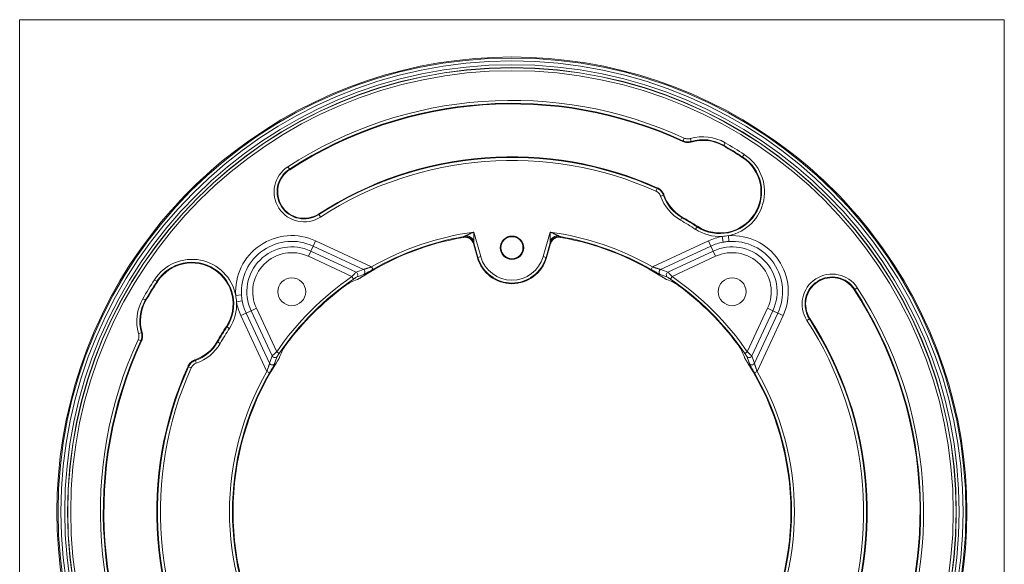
# Model space of a CAD drawing. Header units: millimetres. Extents: x 25 to 1460, y 35 to 806.
# Tile 22 of 46: x 501 to 669, y 480 to 573. Entities that reach past the tile are written whole.
import ezdxf

# ---------------------------------------------------------------- set-up
doc = ezdxf.new("R2010")
doc.units = ezdxf.units.MM
doc.layers.add('1', color=7, linetype='Continuous', true_color=0xffffff)

msp = doc.modelspace()

# ---------------------------------------------------------------- linework, layer by layer
at = {"layer": '1', "color": 8, "linetype": 'Continuous', "lineweight": 18}
for p, q in [((501.49, 405.3), (501.49, 573)), ((669.19, 573), (501.49, 573)), ((669.19, 573), (669.19, 405.3))]:
    msp.add_line(p, q, dxfattribs=at)
at = {"layer": '1', "color": 155, "linetype": 'Continuous', "lineweight": 18}
for p, q in [((614.47, 552.37), (614.68, 552.83)), ((615.86, 552.27), (615.72, 552.75)), ((621.4, 551.6), (621.65, 552.03)), ((621.4, 551.6), (621.34, 551.51)), ((624.62, 549.63), (624.56, 549.54)), ((624.62, 549.63), (624.89, 550.05)), ((547.43, 547.53), (547.16, 547.95)), ((547.43, 547.53), (547.49, 547.44)), ((609.87, 543.8), (610.07, 544.25)), ((610.67, 542.93), (611.14, 543.09)), ((552.45, 539.8), (552.39, 539.89)), ((552.72, 539.39), (552.45, 539.8)), ((614.04, 538.86), (614.29, 539.29)), ((614.29, 539.29), (614.34, 539.38)), ((578.83, 536.82), (580.03, 532.63)), ((590.66, 532.63), (591.86, 536.82)), ((616.6, 537.29), (616.88, 537.71)), ((616.88, 537.71), (616.93, 537.8)), ((551.47, 534.44), (551.89, 535.33)), ((551.89, 535.33), (561.42, 530.89)), ((579.55, 532.49), (578.84, 534.99)), ((591.85, 534.99), (591.14, 532.49)), ((609.27, 530.89), (618.8, 535.33)), ((619.21, 534.44), (618.8, 535.33)), ((621.12, 536.07), (621.3, 535.1)), ((622.29, 535.23), (622.23, 536.21)), ((551.08, 533.58), (550.66, 532.69)), ((551.47, 534.44), (551.08, 533.58)), ((551.08, 533.58), (558.79, 529.99)), ((560.03, 530.45), (551.47, 534.44)), ((578.76, 534.86), (579.45, 532.46)), ((591.24, 532.46), (591.93, 534.86)), ((619.21, 534.44), (610.66, 530.45)), ((611.9, 529.99), (619.61, 533.58)), ((619.21, 534.44), (619.61, 533.58)), ((620.03, 532.69), (619.61, 533.58)), ((558.08, 529.23), (550.66, 532.69)), ((579.45, 532.46), (579.55, 532.49)), ((580.03, 532.63), (579.55, 532.49)), ((590.66, 532.63), (591.14, 532.49)), ((591.24, 532.46), (591.14, 532.49)), ((620.03, 532.69), (612.61, 529.23)), ((561.67, 530.45), (561.42, 530.89)), ((609.02, 530.45), (609.27, 530.89)), ((524.45, 528.7), (524.87, 528.43)), ((524.96, 528.37), (524.87, 528.43)), ((558.36, 528.82), (558.08, 529.23)), ((612.33, 528.82), (612.61, 529.23)), ((643.72, 527.06), (643.63, 527.01)), ((643.72, 527.06), (644.14, 527.34)), ((522.47, 525.46), (522.9, 525.21)), ((522.99, 525.15), (522.9, 525.21)), ((538.29, 526.04), (539.27, 526.1)), ((539.4, 525.11), (538.43, 524.93)), ((540.06, 523.02), (540.92, 523.42)), ((540.92, 523.42), (541.81, 523.84)), ((544.51, 515.71), (540.92, 523.42)), ((541.81, 523.84), (545.27, 516.42)), ((625.42, 516.42), (628.88, 523.84)), ((629.77, 523.42), (626.18, 515.71)), ((628.88, 523.84), (629.77, 523.42)), ((630.63, 523.02), (629.77, 523.42)), ((540.06, 523.02), (539.17, 522.61)), ((543.61, 513.08), (539.17, 522.61)), ((540.06, 523.02), (544.05, 514.47)), ((626.64, 514.47), (630.63, 523.02)), ((631.52, 522.61), (627.08, 513.08)), ((630.63, 523.02), (631.52, 522.61)), ((636, 522.05), (635.58, 521.78)), ((636, 522.05), (636.08, 522.11)), ((536.7, 520.74), (536.79, 520.69)), ((536.79, 520.69), (537.21, 520.41)), ((521.67, 518.49), (522.12, 518.28)), ((521.75, 519.53), (522.23, 519.67)), ((535.12, 518.15), (535.21, 518.1)), ((535.21, 518.1), (535.64, 517.85)), ((531.41, 514.95), (531.57, 514.48)), ((545.68, 516.14), (545.27, 516.42)), ((625.01, 516.14), (625.42, 516.42)), ((530.25, 513.88), (530.7, 513.68)), ((543.61, 513.08), (544.04, 512.83)), ((626.64, 512.83), (627.08, 513.08))]:
    msp.add_line(p, q, dxfattribs=at)
for centre, radius in [((585.34, 489.15), 77.32), ((585.34, 489.15), 76.82), ((585.34, 489.15), 76.18), ((585.34, 489.15), 75.68), ((585.34, 489.15), 75.66), ((585.34, 489.15), 75.16), ((585.34, 534.15), 2), ((585.34, 534.15), 1.87), ((547.84, 526.65), 2.37), ((622.84, 526.65), 2.37)]:
    msp.add_circle(centre, radius, dxfattribs=at)
for centre, radius, start, end in [((585.34, 489.15), 77.5, 52.2172, 127.7828), ((585.34, 489.15), 70.11, 65.2646, 123), ((585.34, 489.15), 69.61, 65.2646, 123), ((585.34, 489.15), 69.5, 65.2328, 123), ((617.84, 545.45), 7.61, 60, 106.1956), ((617.84, 545.45), 7.11, 60, 106.1956), ((617.84, 545.45), 7, 60, 106.4475), ((585.34, 489.15), 72.61, 57, 60), ((585.34, 489.15), 77.5, 127.7828, 142.2172), ((585.34, 489.15), 72, 57, 60), ((585.34, 489.15), 72.11, 57, 60), ((585.34, 489.15), 77.5, 37.7828, 52.2172), ((585.34, 489.15), 60.5, 65.7852, 123), ((585.34, 489.15), 60.39, 65.8301, 123), ((585.34, 489.15), 59.89, 65.8301, 123), ((620.75, 543.67), 7.11, 237, 57), ((620.75, 543.67), 7, 237, 57), ((620.75, 543.67), 7.61, 281.2162, 57), ((549.94, 543.67), 5.11, 123, 303), ((549.94, 543.67), 4.61, 123, 303), ((549.94, 543.67), 4.5, 123, 303), ((617.84, 545.45), 7.61, 199.3373, 240), ((617.84, 545.45), 7.11, 199.3373, 240), ((617.84, 545.45), 7, 199.0477, 240), ((585.34, 489.15), 57.39, 57, 60), ((585.34, 489.15), 57.89, 57, 60), ((585.34, 489.15), 58, 57, 60), ((585.34, 489.15), 48.11, 97.7796, 119.826), ((585.34, 489.15), 48.11, 60.174, 82.2204), ((620.75, 543.67), 7.61, 237, 272.8465), ((585.34, 489.15), 77.5, 142.2172, 217.7828), ((547.84, 526.65), 9.57, 65, 183.7078), ((547.84, 526.65), 8.59, 65, 183.7078), ((585.34, 489.15), 47.5, 100.0423, 122.2278), ((585.34, 489.15), 47.61, 99.9234, 119.826), ((585.34, 489.15), 47.61, 60.174, 80.0766), ((585.34, 489.15), 47.5, 57.7722, 79.9577), ((622.84, 526.65), 9.57, 100.3549, 115), ((622.84, 526.65), 8.59, 100.3549, 115), ((622.84, 526.65), 9.57, 335, 93.7078), ((622.84, 526.65), 8.59, 335, 93.7078), ((585.34, 489.15), 77.5, 322.2172, 37.7828), ((547.84, 526.65), 7.65, 65, 205), ((547.84, 526.65), 6.66, 65, 205), ((622.84, 526.65), 7.65, 335, 115), ((622.84, 526.65), 6.66, 335, 115), ((530.83, 524.56), 7.61, 11.2162, 147), ((530.83, 524.56), 7.11, 327, 147), ((585.34, 534.15), 6.13, 196, 344), ((585.34, 534.15), 6.02, 196, 344), ((585.34, 534.15), 5.53, 196, 344), ((530.83, 524.56), 7, 327, 147), ((585.34, 489.15), 72.61, 147, 150), ((585.34, 489.15), 72.11, 147, 150), ((585.34, 489.15), 72, 147, 150), ((585.34, 489.15), 48.47, 124.2284, 145.7716), ((585.34, 489.15), 47.97, 124.2284, 145.7716), ((585.34, 489.15), 47.97, 34.2284, 55.7716), ((585.34, 489.15), 48.47, 34.2284, 55.7716), ((639.86, 524.56), 5.11, 33, 213), ((639.86, 524.56), 4.61, 33, 213), ((639.86, 524.56), 4.5, 33, 213), ((585.34, 489.15), 47.87, 126.5556, 143.4444), ((585.34, 489.15), 47.87, 36.5556, 53.4444), ((585.34, 489.15), 69.5, 335.2328, 33), ((585.34, 489.15), 69.61, 335.2646, 33), ((585.34, 489.15), 70.11, 335.2646, 33), ((529.05, 521.65), 7.61, 150, 196.1956), ((529.05, 521.65), 7.11, 150, 196.1956), ((529.05, 521.65), 7, 150, 196.4475), ((530.83, 524.56), 7.61, 327, 2.8465), ((547.84, 526.65), 9.57, 190.3549, 205), ((547.84, 526.65), 8.59, 190.3549, 205), ((585.34, 489.15), 59.89, 335.8301, 33), ((585.34, 489.15), 60.39, 335.8301, 33), ((585.34, 489.15), 60.5, 335.7852, 33), ((585.34, 489.15), 58, 147, 150), ((585.34, 489.15), 57.89, 147, 150), ((585.34, 489.15), 57.39, 147, 150), ((585.34, 489.15), 70.11, 155.2646, 213), ((585.34, 489.15), 69.61, 155.2646, 213), ((585.34, 489.15), 69.5, 155.2328, 213), ((529.05, 521.65), 7, 289.0477, 330), ((529.05, 521.65), 7.11, 289.3373, 330), ((529.05, 521.65), 7.61, 289.3373, 330), ((585.34, 489.15), 60.5, 155.7852, 213), ((585.34, 489.15), 60.39, 155.8301, 213), ((585.34, 489.15), 59.89, 155.8301, 213), ((585.34, 489.15), 47.5, 147.7722, 212.2278), ((585.34, 489.15), 47.5, 327.7722, 32.2278), ((585.34, 489.15), 48.11, 150.174, 209.826), ((585.34, 489.15), 47.61, 150.174, 209.826), ((585.34, 489.15), 47.61, 330.174, 29.826), ((585.34, 489.15), 48.11, 330.174, 29.826)]:
    msp.add_arc(centre, radius, start, end, dxfattribs=at)
for centre, major_axis, ratio, start_param, end_param in [((577.84, 473.06), (25.94, 55.64), 0.954809, 0.760409, 0.78244), ((558.58, 529.54), (0.18, -0.466), 0.97139, 0.222194, 2.321545), ((559.82, 530), (0.17, -0.47), 0.970181, 0.217636, 2.342936), ((610.87, 530), (-0.17, -0.47), 0.970181, 3.940249, 6.065549), ((592.85, 473.06), (-25.94, 55.64), 0.954809, 5.500745, 5.522776), ((612.11, 529.54), (-0.18, -0.466), 0.97139, 3.961641, 6.060991), ((577.78, 472.94), (25.45, 54.57), 0.954809, 0.784295, 0.806226), ((592.91, 472.94), (-25.45, 54.57), 0.954809, 5.47696, 5.498891), ((601.56, 496.72), (54.57, 25.45), 0.954809, 2.335367, 2.357297), ((569.13, 496.72), (-54.57, 25.45), 0.954809, 3.925889, 3.94782), ((601.44, 496.66), (55.64, 25.94), 0.954809, 2.359154, 2.381184), ((544.96, 515.92), (0.466, -0.18), 0.97139, 3.961641, 6.060991), ((625.73, 515.92), (-0.466, -0.18), 0.97139, 0.222194, 2.321545), ((569.25, 496.66), (-55.64, 25.95), 0.954809, 3.902003, 3.924033), ((544.49, 514.68), (0.47, -0.17), 0.970181, 3.940249, 6.065549), ((626.19, 514.68), (-0.47, -0.17), 0.970181, 0.217636, 2.342936)]:
    msp.add_ellipse(centre, major_axis=major_axis, ratio=ratio, start_param=start_param, end_param=end_param, dxfattribs=at)
for points, degree, knots in [([(614.46, 552.26), (614.46, 552.28), (614.46, 552.31), (614.47, 552.34), (614.47, 552.36), (614.47, 552.37)], 3, [0, 0, 0, 0, 0.608155, 0.608155, 1, 1, 1, 1]), ([(615.86, 552.16), (615.75, 552.13), (615.63, 552.1), (615.45, 552.08), (615.39, 552.08), (615.3, 552.08), (615.27, 552.08), (615.21, 552.08), (615.18, 552.08), (615.03, 552.09), (614.91, 552.11), (614.68, 552.17), (614.57, 552.21), (614.46, 552.26)], 3, [0, 0, 0, 0, 0.25, 0.25, 0.375, 0.375, 0.4375, 0.4375, 0.5, 0.5, 0.75, 0.75, 1, 1, 1, 1]), ([(615.86, 552.27), (615.75, 552.24), (615.51, 552.19), (615.28, 552.19), (615.04, 552.21), (614.8, 552.24), (614.58, 552.32), (614.47, 552.37)], 3, [0, 0, 0, 0, 0.25, 0.5, 0.5, 0.75, 1, 1, 1, 1]), ([(614.68, 552.83), (614.76, 552.79), (614.93, 552.73), (615.1, 552.7), (615.28, 552.69), (615.46, 552.69), (615.64, 552.72), (615.72, 552.75)], 3, [0, 0, 0, 0, 0.25, 0.5, 0.5, 0.75, 1, 1, 1, 1]), ([(615.86, 552.27), (615.86, 552.26), (615.86, 552.24), (615.86, 552.2), (615.86, 552.18), (615.86, 552.16)], 3, [0, 0, 0, 0, 0.391846, 0.391846, 1, 1, 1, 1]), ([(610.67, 542.93), (610.63, 543.02), (610.59, 543.12), (610.51, 543.24), (610.49, 543.29), (610.44, 543.35), (610.42, 543.37), (610.39, 543.41), (610.37, 543.43), (610.29, 543.52), (610.21, 543.59), (610.11, 543.66), (610.09, 543.67), (610.05, 543.7), (610.03, 543.72), (609.96, 543.75), (609.91, 543.78), (609.87, 543.8)], 3, [0, 0, 0, 0, 0.25, 0.25, 0.375, 0.375, 0.4375, 0.4375, 0.5, 0.5, 0.75, 0.75, 0.8125, 0.8125, 0.875, 0.875, 1, 1, 1, 1]), ([(610.07, 544.25), (610.08, 544.26), (610.1, 544.27), (610.12, 544.3), (610.14, 544.32), (610.16, 544.33)], 3, [0, 0, 0, 0, 0.394328, 0.394328, 1, 1, 1, 1]), ([(610.07, 544.25), (610.13, 544.23), (610.19, 544.2), (610.28, 544.14), (610.31, 544.13), (610.37, 544.09), (610.4, 544.07), (610.48, 544.01), (610.58, 543.93), (610.68, 543.83), (610.75, 543.76), (610.77, 543.73), (610.81, 543.68), (610.83, 543.65), (610.9, 543.57), (610.97, 543.46), (611.07, 543.28), (611.12, 543.16), (611.14, 543.09)], 3, [0, 0, 0, 0, 0.125, 0.125, 0.1875, 0.1875, 0.25, 0.25, 0.375, 0.5, 0.5, 0.5625, 0.5625, 0.625, 0.625, 0.75, 0.875, 1, 1, 1, 1]), ([(610.16, 544.33), (610.22, 544.3), (610.34, 544.24), (610.51, 544.13), (610.62, 544.05), (610.69, 543.98), (610.72, 543.95), (610.77, 543.91), (610.79, 543.88), (610.86, 543.81), (610.95, 543.7), (611.02, 543.59), (611.07, 543.5), (611.09, 543.47), (611.12, 543.41), (611.14, 543.38), (611.18, 543.29), (611.21, 543.23), (611.23, 543.16)], 3, [0, 0, 0, 0, 0.125, 0.25, 0.375, 0.375, 0.4375, 0.4375, 0.5, 0.5, 0.625, 0.75, 0.75, 0.8125, 0.8125, 0.875, 0.875, 1, 1, 1, 1]), ([(611.23, 543.16), (611.21, 543.15), (611.19, 543.13), (611.16, 543.11), (611.15, 543.1), (611.14, 543.09)], 3, [0, 0, 0, 0, 0.605671, 0.605671, 1, 1, 1, 1]), ([(577.57, 536.25), (577.62, 536.27), (577.67, 536.29), (577.77, 536.34), (577.82, 536.36), (577.93, 536.41), (577.98, 536.44), (578.09, 536.48), (578.14, 536.51), (578.3, 536.58), (578.41, 536.63), (578.57, 536.7), (578.62, 536.72), (578.7, 536.76), (578.73, 536.77), (578.78, 536.79), (578.81, 536.81), (578.83, 536.82)], 3, [0, 0, 0, 0, 0.125, 0.125, 0.25, 0.25, 0.375, 0.375, 0.5, 0.5, 0.75, 0.75, 0.875, 0.875, 0.9375, 0.9375, 1, 1, 1, 1]), ([(578.83, 536.82), (578.83, 536.79), (578.83, 536.76), (578.83, 536.7), (578.83, 536.67), (578.83, 536.59), (578.83, 536.53), (578.83, 536.35), (578.83, 536.24), (578.83, 536.07), (578.83, 536.01), (578.83, 535.89), (578.83, 535.84), (578.83, 535.72), (578.83, 535.67), (578.83, 535.55), (578.84, 535.5), (578.84, 535.44)], 3, [0, 0, 0, 0, 0.0625, 0.0625, 0.125, 0.125, 0.25, 0.25, 0.5, 0.5, 0.625, 0.625, 0.75, 0.75, 0.875, 0.875, 1, 1, 1, 1]), ([(591.85, 535.44), (591.85, 535.5), (591.85, 535.55), (591.85, 535.67), (591.85, 535.72), (591.86, 535.84), (591.86, 535.89), (591.86, 536.01), (591.86, 536.07), (591.86, 536.24), (591.86, 536.35), (591.86, 536.53), (591.86, 536.59), (591.86, 536.67), (591.86, 536.7), (591.86, 536.76), (591.86, 536.79), (591.86, 536.82)], 3, [0, 0, 0, 0, 0.125, 0.125, 0.25, 0.25, 0.375, 0.375, 0.5, 0.5, 0.75, 0.75, 0.875, 0.875, 0.9375, 0.9375, 1, 1, 1, 1]), ([(591.86, 536.82), (591.88, 536.81), (591.91, 536.79), (591.96, 536.77), (591.99, 536.76), (592.07, 536.72), (592.12, 536.7), (592.28, 536.63), (592.39, 536.58), (592.55, 536.51), (592.6, 536.48), (592.71, 536.44), (592.76, 536.41), (592.87, 536.36), (592.92, 536.34), (593.02, 536.29), (593.07, 536.27), (593.12, 536.25)], 3, [0, 0, 0, 0, 0.0625, 0.0625, 0.125, 0.125, 0.25, 0.25, 0.5, 0.5, 0.625, 0.625, 0.75, 0.75, 0.875, 0.875, 1, 1, 1, 1]), ([(578.76, 534.86), (578.74, 534.95), (578.7, 535.04), (578.64, 535.16), (578.62, 535.2), (578.58, 535.26), (578.57, 535.28), (578.55, 535.32), (578.53, 535.34), (578.46, 535.43), (578.4, 535.49), (578.3, 535.59), (578.27, 535.62), (578.21, 535.66), (578.19, 535.67), (578.16, 535.7), (578.14, 535.71), (578.04, 535.77), (577.96, 535.81), (577.83, 535.86), (577.79, 535.88), (577.72, 535.9), (577.7, 535.9), (577.65, 535.91), (577.63, 535.92), (577.52, 535.94), (577.43, 535.95), (577.31, 535.95), (577.29, 535.95), (577.24, 535.95), (577.22, 535.95), (577.15, 535.94), (577.11, 535.93), (577.06, 535.93)], 3, [0, 0, 0, 0, 0.125, 0.125, 0.1875, 0.1875, 0.21875, 0.21875, 0.25, 0.25, 0.375, 0.375, 0.4375, 0.4375, 0.46875, 0.46875, 0.5, 0.5, 0.625, 0.625, 0.6875, 0.6875, 0.71875, 0.71875, 0.75, 0.75, 0.875, 0.875, 0.90625, 0.90625, 0.9375, 0.9375, 1, 1, 1, 1]), ([(577.14, 536.05), (577.14, 536.05), (577.15, 536.05), (577.17, 536.07), (577.22, 536.09), (577.29, 536.12), (577.36, 536.15), (577.46, 536.2), (577.53, 536.23), (577.57, 536.25)], 3, [0, 0, 0, 0, 0.074529, 0.143852, 0.281476, 0.4257, 0.56989, 0.784738, 1, 1, 1, 1]), ([(578.83, 534.98), (578.81, 535.07), (578.78, 535.15), (578.69, 535.32), (578.65, 535.39), (578.54, 535.54), (578.47, 535.61), (578.34, 535.73), (578.27, 535.79), (578.11, 535.88), (578.03, 535.92), (577.86, 535.99), (577.77, 536.02), (577.59, 536.05), (577.5, 536.06), (577.32, 536.06), (577.23, 536.06), (577.14, 536.04)], 3, [0, 0, 0, 0, 0.125, 0.125, 0.25, 0.25, 0.375, 0.375, 0.5, 0.5, 0.625, 0.625, 0.75, 0.75, 0.875, 0.875, 1, 1, 1, 1]), ([(577.14, 536.04), (577.14, 536.04), (577.14, 536.04), (577.14, 536.05), (577.14, 536.05), (577.14, 536.05)], 3, [0, 0, 0, 0, 0.245539, 0.488097, 1, 1, 1, 1]), ([(577.57, 536.25), (577.68, 536.22), (577.8, 536.18), (578.04, 536.09), (578.16, 536.02), (578.38, 535.88), (578.49, 535.8), (578.68, 535.63), (578.76, 535.54), (578.84, 535.44)], 3, [0, 0, 0, 0, 0.25, 0.25, 0.5, 0.5, 0.75, 0.75, 1, 1, 1, 1]), ([(578.83, 534.98), (578.82, 534.96), (578.81, 534.95), (578.79, 534.91), (578.78, 534.89), (578.76, 534.86)], 3, [0, 0, 0, 0, 0.439016, 0.439016, 1, 1, 1, 1]), ([(578.84, 534.99), (578.84, 534.98), (578.84, 534.98), (578.83, 534.98), (578.83, 534.98)], 2, [0, 0, 0, 0.5, 0.75, 1, 1, 1]), ([(578.84, 535.44), (578.84, 535.39), (578.84, 535.31), (578.84, 535.21), (578.84, 535.15), (578.84, 535.09), (578.84, 535.04), (578.84, 535), (578.84, 534.99), (578.84, 534.99)], 3, [0, 0, 0, 0, 0.286776, 0.430023, 0.574316, 0.682958, 0.788224, 0.890915, 1, 1, 1, 1]), ([(591.85, 535.44), (591.93, 535.54), (592.01, 535.63), (592.2, 535.8), (592.31, 535.88), (592.53, 536.02), (592.65, 536.09), (592.88, 536.18), (593.01, 536.22), (593.12, 536.25)], 3, [0, 0, 0, 0, 0.25, 0.25, 0.5, 0.5, 0.75, 0.75, 1, 1, 1, 1]), ([(591.85, 534.98), (591.88, 535.07), (591.91, 535.15), (592, 535.32), (592.04, 535.39), (592.15, 535.54), (592.22, 535.61), (592.35, 535.73), (592.42, 535.79), (592.58, 535.88), (592.66, 535.92), (592.83, 535.99), (592.92, 536.02), (593.1, 536.05), (593.19, 536.06), (593.37, 536.06), (593.46, 536.06), (593.55, 536.04)], 3, [0, 0, 0, 0, 0.125, 0.125, 0.25, 0.25, 0.375, 0.375, 0.5, 0.5, 0.625, 0.625, 0.75, 0.75, 0.875, 0.875, 1, 1, 1, 1]), ([(591.85, 534.99), (591.85, 534.99), (591.85, 535), (591.85, 535.02), (591.85, 535.07), (591.85, 535.14), (591.85, 535.22), (591.85, 535.33), (591.85, 535.4), (591.85, 535.44)], 3, [0, 0, 0, 0, 0.074372, 0.143806, 0.281624, 0.425754, 0.570027, 0.784834, 1, 1, 1, 1]), ([(591.85, 534.98), (591.85, 534.98), (591.85, 534.98), (591.85, 534.98), (591.85, 534.99)], 2, [0, 0, 0, 0.25, 0.5, 1, 1, 1]), ([(591.93, 534.86), (591.91, 534.89), (591.9, 534.91), (591.88, 534.95), (591.87, 534.96), (591.85, 534.98)], 3, [0, 0, 0, 0, 0.560984, 0.560984, 1, 1, 1, 1]), ([(593.63, 535.93), (593.54, 535.94), (593.45, 535.95), (593.31, 535.95), (593.26, 535.95), (593.19, 535.94), (593.17, 535.94), (593.13, 535.93), (593.1, 535.93), (592.99, 535.91), (592.9, 535.88), (592.78, 535.83), (592.73, 535.81), (592.67, 535.78), (592.65, 535.77), (592.61, 535.75), (592.59, 535.73), (592.5, 535.67), (592.42, 535.62), (592.32, 535.53), (592.29, 535.49), (592.24, 535.44), (592.23, 535.43), (592.2, 535.39), (592.18, 535.37), (592.12, 535.28), (592.07, 535.2), (592.02, 535.1), (592.01, 535.08), (591.99, 535.04), (591.98, 535.02), (591.95, 534.95), (591.94, 534.91), (591.93, 534.86)], 3, [0, 0, 0, 0, 0.125, 0.125, 0.1875, 0.1875, 0.21875, 0.21875, 0.25, 0.25, 0.375, 0.375, 0.4375, 0.4375, 0.46875, 0.46875, 0.5, 0.5, 0.625, 0.625, 0.6875, 0.6875, 0.71875, 0.71875, 0.75, 0.75, 0.875, 0.875, 0.90625, 0.90625, 0.9375, 0.9375, 1, 1, 1, 1]), ([(593.12, 536.25), (593.17, 536.22), (593.24, 536.19), (593.34, 536.15), (593.4, 536.12), (593.45, 536.09), (593.5, 536.07), (593.53, 536.06), (593.54, 536.05), (593.55, 536.05)], 3, [0, 0, 0, 0, 0.286914, 0.430164, 0.574377, 0.683099, 0.788337, 0.890812, 1, 1, 1, 1]), ([(593.55, 536.05), (593.55, 536.05), (593.55, 536.05), (593.55, 536.04), (593.55, 536.04), (593.55, 536.04)], 3, [0, 0, 0, 0, 0.511904, 0.754462, 1, 1, 1, 1]), ([(558.08, 529.23), (558.1, 529.25), (558.12, 529.28), (558.16, 529.32), (558.18, 529.34), (558.24, 529.41), (558.28, 529.45), (558.33, 529.51), (558.35, 529.54), (558.38, 529.57), (558.39, 529.58), (558.41, 529.6), (558.42, 529.61), (558.46, 529.65), (558.5, 529.69), (558.54, 529.74), (558.56, 529.76), (558.59, 529.79), (558.6, 529.81), (558.65, 529.85), (558.67, 529.87), (558.7, 529.91), (558.71, 529.92), (558.73, 529.94), (558.74, 529.95), (558.77, 529.97), (558.78, 529.98), (558.79, 529.99)], 3, [0, 0, 0, 0, 0.0625, 0.0625, 0.125, 0.125, 0.25, 0.25, 0.3125, 0.3125, 0.34375, 0.34375, 0.375, 0.375, 0.5, 0.5, 0.5625, 0.5625, 0.625, 0.625, 0.75, 0.75, 0.8125, 0.8125, 0.875, 0.875, 1, 1, 1, 1]), ([(560.03, 530.45), (560.04, 530.45), (560.05, 530.46), (560.08, 530.46), (560.1, 530.47), (560.14, 530.48), (560.16, 530.48), (560.19, 530.49), (560.2, 530.5), (560.23, 530.5), (560.24, 530.51), (560.3, 530.52), (560.36, 530.54), (560.43, 530.56), (560.44, 530.57), (560.47, 530.58), (560.52, 530.59), (560.57, 530.61), (560.66, 530.64), (560.73, 530.66), (560.86, 530.7), (560.93, 530.73), (561.07, 530.77), (561.14, 530.79), (561.24, 530.83), (561.28, 530.84), (561.35, 530.86), (561.38, 530.88), (561.42, 530.89)], 3, [0, 0, 0, 0, 0.0625, 0.0625, 0.125, 0.125, 0.1875, 0.1875, 0.21875, 0.21875, 0.25, 0.25, 0.375, 0.375, 0.40625, 0.40625, 0.4375, 0.5, 0.5, 0.625, 0.625, 0.75, 0.75, 0.875, 0.875, 0.9375, 0.9375, 1, 1, 1, 1]), ([(561.67, 530.45), (561.62, 530.43), (561.58, 530.41), (561.5, 530.36), (561.45, 530.33), (561.33, 530.26), (561.24, 530.21), (561.12, 530.14), (561.08, 530.12), (561.02, 530.08), (561, 530.07), (560.96, 530.05), (560.94, 530.04), (560.84, 529.98), (560.77, 529.94), (560.66, 529.88), (560.62, 529.86), (560.57, 529.83), (560.55, 529.82), (560.52, 529.8), (560.5, 529.8), (560.42, 529.75), (560.37, 529.72), (560.3, 529.69), (560.29, 529.68), (560.26, 529.67), (560.25, 529.66), (560.21, 529.64), (560.19, 529.63), (560.14, 529.6), (560.1, 529.59), (560.08, 529.58)], 3, [0, 0, 0, 0, 0.0625, 0.0625, 0.125, 0.125, 0.25, 0.25, 0.3125, 0.3125, 0.34375, 0.34375, 0.375, 0.375, 0.5, 0.5, 0.5625, 0.5625, 0.59375, 0.59375, 0.625, 0.625, 0.75, 0.75, 0.78125, 0.78125, 0.8125, 0.8125, 0.875, 0.875, 1, 1, 1, 1]), ([(610.61, 529.58), (610.58, 529.59), (610.55, 529.6), (610.5, 529.63), (610.49, 529.63), (610.47, 529.64), (610.44, 529.66), (610.38, 529.69), (610.32, 529.72), (610.28, 529.75), (610.26, 529.75), (610.23, 529.77), (610.21, 529.78), (610.13, 529.82), (610.06, 529.86), (609.92, 529.94), (609.85, 529.98), (609.75, 530.04), (609.73, 530.05), (609.69, 530.07), (609.67, 530.09), (609.61, 530.12), (609.57, 530.14), (609.44, 530.21), (609.28, 530.31), (609.11, 530.41), (609.02, 530.45)], 3, [0, 0, 0, 0, 0.125, 0.125, 0.15625, 0.15625, 0.1875, 0.25, 0.3125, 0.3125, 0.34375, 0.34375, 0.375, 0.375, 0.5, 0.5, 0.625, 0.625, 0.65625, 0.65625, 0.6875, 0.6875, 0.75, 0.75, 0.875, 1, 1, 1, 1]), ([(609.27, 530.89), (609.34, 530.86), (609.41, 530.84), (609.55, 530.79), (609.62, 530.77), (609.72, 530.74), (609.76, 530.73), (609.83, 530.7), (609.86, 530.69), (609.96, 530.66), (610.03, 530.64), (610.15, 530.6), (610.21, 530.58), (610.3, 530.55), (610.33, 530.54), (610.38, 530.53), (610.41, 530.52), (610.46, 530.5), (610.48, 530.5), (610.52, 530.49), (610.53, 530.48), (610.55, 530.48), (610.56, 530.47), (610.59, 530.47), (610.61, 530.46), (610.64, 530.46), (610.65, 530.45), (610.66, 530.45)], 3, [0, 0, 0, 0, 0.125, 0.125, 0.25, 0.25, 0.3125, 0.3125, 0.375, 0.375, 0.5, 0.5, 0.625, 0.625, 0.6875, 0.6875, 0.75, 0.75, 0.8125, 0.8125, 0.84375, 0.84375, 0.875, 0.875, 0.9375, 0.9375, 1, 1, 1, 1]), ([(611.9, 529.99), (611.91, 529.98), (611.92, 529.97), (611.95, 529.95), (611.96, 529.94), (611.98, 529.92), (611.99, 529.91), (612.02, 529.87), (612.04, 529.85), (612.08, 529.81), (612.09, 529.8), (612.1, 529.79), (612.12, 529.77), (612.15, 529.74), (612.19, 529.69), (612.23, 529.65), (612.27, 529.61), (612.28, 529.6), (612.3, 529.58), (612.31, 529.57), (612.34, 529.54), (612.36, 529.51), (612.41, 529.45), (612.45, 529.41), (612.51, 529.34), (612.53, 529.32), (612.57, 529.28), (612.59, 529.25), (612.61, 529.23)], 3, [0, 0, 0, 0, 0.125, 0.125, 0.1875, 0.1875, 0.25, 0.25, 0.375, 0.375, 0.40625, 0.40625, 0.4375, 0.5, 0.5, 0.625, 0.625, 0.65625, 0.65625, 0.6875, 0.6875, 0.75, 0.75, 0.875, 0.875, 0.9375, 0.9375, 1, 1, 1, 1]), ([(558.86, 529.13), (558.85, 529.12), (558.84, 529.12), (558.82, 529.11), (558.81, 529.11), (558.8, 529.1), (558.79, 529.09), (558.77, 529.08), (558.75, 529.07), (558.72, 529.05), (558.71, 529.04), (558.69, 529.03), (558.68, 529.02), (558.64, 529), (558.62, 528.99), (558.58, 528.96), (558.57, 528.96), (558.54, 528.94), (558.53, 528.93), (558.49, 528.91), (558.47, 528.89), (558.41, 528.85), (558.39, 528.84), (558.36, 528.82)], 3, [0, 0, 0, 0, 0.125, 0.125, 0.1875, 0.1875, 0.25, 0.25, 0.375, 0.375, 0.4375, 0.4375, 0.5, 0.5, 0.625, 0.625, 0.6875, 0.6875, 0.75, 0.75, 0.875, 0.875, 1, 1, 1, 1]), ([(558.99, 528.73), (559.01, 528.73), (559.03, 528.74), (559.06, 528.76), (559.08, 528.77), (559.1, 528.78), (559.11, 528.78), (559.12, 528.79), (559.13, 528.8), (559.17, 528.82), (559.21, 528.84), (559.26, 528.87), (559.27, 528.88), (559.3, 528.89), (559.31, 528.9), (559.34, 528.92), (559.36, 528.93), (559.43, 528.98), (559.48, 529), (559.56, 529.05), (559.58, 529.07), (559.63, 529.1), (559.66, 529.12), (559.74, 529.16), (559.79, 529.2), (559.88, 529.25), (559.9, 529.27), (559.96, 529.3), (559.99, 529.32), (560.01, 529.34)], 3, [0, 0, 0, 0, 0.125, 0.125, 0.1875, 0.1875, 0.21875, 0.21875, 0.25, 0.25, 0.375, 0.375, 0.40625, 0.40625, 0.4375, 0.4375, 0.5, 0.5, 0.625, 0.625, 0.6875, 0.6875, 0.75, 0.75, 0.875, 0.875, 0.9375, 0.9375, 1, 1, 1, 1]), ([(610.68, 529.34), (610.73, 529.3), (610.84, 529.23), (610.95, 529.17), (611.03, 529.12), (611.05, 529.1), (611.09, 529.08), (611.11, 529.07), (611.13, 529.05), (611.14, 529.04), (611.21, 529.01), (611.26, 528.98), (611.35, 528.92), (611.39, 528.89), (611.44, 528.86), (611.45, 528.86), (611.47, 528.85), (611.5, 528.83), (611.55, 528.8), (611.58, 528.78), (611.6, 528.77), (611.61, 528.77), (611.62, 528.76), (611.63, 528.76), (611.66, 528.74), (611.68, 528.73), (611.7, 528.73)], 3, [0, 0, 0, 0, 0.125, 0.25, 0.25, 0.3125, 0.3125, 0.34375, 0.34375, 0.375, 0.375, 0.5, 0.5, 0.625, 0.625, 0.65625, 0.65625, 0.6875, 0.75, 0.8125, 0.8125, 0.84375, 0.84375, 0.875, 0.875, 1, 1, 1, 1]), ([(612.33, 528.82), (612.3, 528.84), (612.28, 528.85), (612.22, 528.89), (612.2, 528.91), (612.16, 528.93), (612.15, 528.94), (612.12, 528.96), (612.11, 528.96), (612.07, 528.99), (612.05, 529), (612, 529.03), (611.98, 529.04), (611.94, 529.07), (611.92, 529.08), (611.9, 529.09), (611.89, 529.1), (611.88, 529.1), (611.87, 529.11), (611.85, 529.12), (611.84, 529.12), (611.83, 529.13)], 3, [0, 0, 0, 0, 0.125, 0.125, 0.25, 0.25, 0.3125, 0.3125, 0.375, 0.375, 0.5, 0.5, 0.625, 0.625, 0.75, 0.75, 0.8125, 0.8125, 0.875, 0.875, 1, 1, 1, 1]), ([(556.83, 527.6), (556.89, 527.64), (556.94, 527.68), (557.04, 527.75), (557.09, 527.79), (557.16, 527.84), (557.19, 527.86), (557.22, 527.88), (557.24, 527.89), (557.26, 527.91), (557.27, 527.92), (557.33, 527.96), (557.38, 527.99), (557.47, 528.05), (557.51, 528.08), (557.58, 528.13), (557.62, 528.15), (557.68, 528.19), (557.71, 528.2), (557.74, 528.22), (557.75, 528.22), (557.76, 528.23), (557.77, 528.24), (557.79, 528.24), (557.79, 528.24)], 3, [0, 0, 0, 0, 0.125, 0.125, 0.25, 0.25, 0.3125, 0.3125, 0.34375, 0.34375, 0.375, 0.375, 0.5, 0.5, 0.625, 0.625, 0.75, 0.75, 0.875, 0.875, 0.90625, 0.90625, 0.9375, 1, 1, 1, 1]), ([(612.9, 528.24), (612.91, 528.24), (612.93, 528.23), (612.96, 528.21), (612.98, 528.2), (613, 528.19), (613.02, 528.18), (613.07, 528.15), (613.1, 528.13), (613.16, 528.09), (613.18, 528.08), (613.22, 528.05), (613.24, 528.03), (613.31, 527.99), (613.36, 527.96), (613.41, 527.92), (613.43, 527.91), (613.45, 527.89), (613.46, 527.89), (613.5, 527.86), (613.52, 527.84), (613.6, 527.79), (613.65, 527.75), (613.73, 527.7), (613.75, 527.68), (613.8, 527.64), (613.83, 527.62), (613.85, 527.6)], 3, [0, 0, 0, 0, 0.125, 0.125, 0.1875, 0.1875, 0.25, 0.25, 0.375, 0.375, 0.4375, 0.4375, 0.5, 0.5, 0.625, 0.625, 0.65625, 0.65625, 0.6875, 0.6875, 0.75, 0.75, 0.875, 0.875, 0.9375, 0.9375, 1, 1, 1, 1]), ([(521.67, 518.49), (521.71, 518.57), (521.77, 518.74), (521.8, 518.91), (521.81, 519.09), (521.81, 519.27), (521.77, 519.45), (521.75, 519.53)], 3, [0, 0, 0, 0, 0.25, 0.5, 0.5, 0.75, 1, 1, 1, 1]), ([(522.23, 519.67), (522.26, 519.56), (522.31, 519.32), (522.31, 519.09), (522.29, 518.85), (522.25, 518.61), (522.17, 518.39), (522.12, 518.28)], 3, [0, 0, 0, 0, 0.25, 0.5, 0.5, 0.75, 1, 1, 1, 1]), ([(522.24, 518.27), (522.21, 518.27), (522.19, 518.27), (522.15, 518.28), (522.14, 518.28), (522.12, 518.28)], 3, [0, 0, 0, 0, 0.608155, 0.608155, 1, 1, 1, 1]), ([(522.23, 519.67), (522.24, 519.67), (522.26, 519.67), (522.29, 519.67), (522.32, 519.67), (522.34, 519.67)], 3, [0, 0, 0, 0, 0.391846, 0.391846, 1, 1, 1, 1]), ([(522.34, 519.67), (522.37, 519.56), (522.4, 519.44), (522.42, 519.26), (522.42, 519.2), (522.42, 519.11), (522.42, 519.08), (522.42, 519.02), (522.42, 518.99), (522.41, 518.84), (522.39, 518.72), (522.34, 518.55), (522.33, 518.49), (522.29, 518.38), (522.26, 518.33), (522.24, 518.27)], 3, [0, 0, 0, 0, 0.25, 0.25, 0.375, 0.375, 0.4375, 0.4375, 0.5, 0.5, 0.75, 0.75, 0.875, 0.875, 1, 1, 1, 1]), ([(546.25, 516.71), (546.26, 516.72), (546.27, 516.74), (546.29, 516.77), (546.3, 516.79), (546.31, 516.81), (546.32, 516.83), (546.35, 516.88), (546.37, 516.91), (546.41, 516.97), (546.42, 516.99), (546.45, 517.03), (546.46, 517.05), (546.51, 517.12), (546.54, 517.17), (546.58, 517.22), (546.59, 517.24), (546.6, 517.26), (546.61, 517.27), (546.64, 517.31), (546.66, 517.33), (546.71, 517.41), (546.74, 517.46), (546.8, 517.54), (546.82, 517.56), (546.86, 517.61), (546.87, 517.64), (546.89, 517.66)], 3, [0, 0, 0, 0, 0.125, 0.125, 0.1875, 0.1875, 0.25, 0.25, 0.375, 0.375, 0.4375, 0.4375, 0.5, 0.5, 0.625, 0.625, 0.65625, 0.65625, 0.6875, 0.6875, 0.75, 0.75, 0.875, 0.875, 0.9375, 0.9375, 1, 1, 1, 1]), ([(623.79, 517.66), (623.83, 517.61), (623.87, 517.56), (623.94, 517.46), (623.98, 517.41), (624.03, 517.34), (624.05, 517.31), (624.07, 517.27), (624.08, 517.26), (624.1, 517.24), (624.11, 517.23), (624.15, 517.17), (624.18, 517.12), (624.24, 517.03), (624.27, 516.99), (624.32, 516.91), (624.34, 516.88), (624.38, 516.81), (624.39, 516.79), (624.41, 516.76), (624.41, 516.75), (624.42, 516.74), (624.43, 516.72), (624.43, 516.71), (624.43, 516.71)], 3, [0, 0, 0, 0, 0.125, 0.125, 0.25, 0.25, 0.3125, 0.3125, 0.34375, 0.34375, 0.375, 0.375, 0.5, 0.5, 0.625, 0.625, 0.75, 0.75, 0.875, 0.875, 0.90625, 0.90625, 0.9375, 1, 1, 1, 1]), ([(530.17, 513.97), (530.2, 514.03), (530.26, 514.15), (530.37, 514.32), (530.45, 514.43), (530.52, 514.5), (530.54, 514.53), (530.59, 514.58), (530.62, 514.6), (530.69, 514.67), (530.8, 514.76), (530.91, 514.83), (531, 514.88), (531.03, 514.9), (531.09, 514.93), (531.12, 514.95), (531.21, 514.99), (531.27, 515.02), (531.34, 515.04)], 3, [0, 0, 0, 0, 0.125, 0.25, 0.375, 0.375, 0.4375, 0.4375, 0.5, 0.5, 0.625, 0.75, 0.75, 0.8125, 0.8125, 0.875, 0.875, 1, 1, 1, 1]), ([(530.25, 513.88), (530.27, 513.94), (530.3, 514), (530.35, 514.09), (530.37, 514.12), (530.41, 514.18), (530.43, 514.21), (530.49, 514.29), (530.57, 514.39), (530.67, 514.49), (530.74, 514.56), (530.77, 514.58), (530.82, 514.62), (530.85, 514.64), (530.93, 514.71), (531.04, 514.78), (531.22, 514.88), (531.34, 514.93), (531.41, 514.95)], 3, [0, 0, 0, 0, 0.125, 0.125, 0.1875, 0.1875, 0.25, 0.25, 0.375, 0.5, 0.5, 0.5625, 0.5625, 0.625, 0.625, 0.75, 0.875, 1, 1, 1, 1]), ([(531.34, 515.04), (531.35, 515.02), (531.36, 515), (531.39, 514.97), (531.4, 514.96), (531.41, 514.95)], 3, [0, 0, 0, 0, 0.605671, 0.605671, 1, 1, 1, 1]), ([(544.51, 515.71), (544.52, 515.72), (544.53, 515.73), (544.55, 515.76), (544.56, 515.77), (544.58, 515.79), (544.59, 515.8), (544.62, 515.83), (544.65, 515.85), (544.69, 515.89), (544.69, 515.9), (544.71, 515.91), (544.73, 515.93), (544.76, 515.96), (544.81, 516), (544.85, 516.04), (544.89, 516.08), (544.9, 516.09), (544.92, 516.11), (544.93, 516.12), (544.96, 516.15), (544.98, 516.17), (545.05, 516.22), (545.09, 516.26), (545.16, 516.32), (545.18, 516.34), (545.22, 516.38), (545.24, 516.4), (545.27, 516.42)], 3, [0, 0, 0, 0, 0.125, 0.125, 0.1875, 0.1875, 0.25, 0.25, 0.375, 0.375, 0.40625, 0.40625, 0.4375, 0.5, 0.5, 0.625, 0.625, 0.65625, 0.65625, 0.6875, 0.6875, 0.75, 0.75, 0.875, 0.875, 0.9375, 0.9375, 1, 1, 1, 1]), ([(545.16, 514.49), (545.2, 514.54), (545.27, 514.65), (545.33, 514.76), (545.38, 514.84), (545.4, 514.86), (545.42, 514.9), (545.43, 514.92), (545.45, 514.94), (545.45, 514.95), (545.49, 515.02), (545.52, 515.07), (545.58, 515.16), (545.61, 515.2), (545.64, 515.25), (545.64, 515.26), (545.65, 515.28), (545.67, 515.31), (545.7, 515.36), (545.71, 515.39), (545.73, 515.41), (545.73, 515.42), (545.74, 515.43), (545.74, 515.44), (545.76, 515.47), (545.77, 515.49), (545.77, 515.51)], 3, [0, 0, 0, 0, 0.125, 0.25, 0.25, 0.3125, 0.3125, 0.34375, 0.34375, 0.375, 0.375, 0.5, 0.5, 0.625, 0.625, 0.65625, 0.65625, 0.6875, 0.75, 0.8125, 0.8125, 0.84375, 0.84375, 0.875, 0.875, 1, 1, 1, 1]), ([(545.68, 516.14), (545.66, 516.11), (545.64, 516.09), (545.61, 516.03), (545.59, 516.01), (545.57, 515.97), (545.56, 515.96), (545.54, 515.93), (545.53, 515.92), (545.51, 515.88), (545.5, 515.86), (545.47, 515.81), (545.46, 515.79), (545.43, 515.75), (545.42, 515.73), (545.41, 515.71), (545.4, 515.7), (545.39, 515.69), (545.39, 515.68), (545.38, 515.66), (545.38, 515.65), (545.37, 515.64)], 3, [0, 0, 0, 0, 0.125, 0.125, 0.25, 0.25, 0.3125, 0.3125, 0.375, 0.375, 0.5, 0.5, 0.625, 0.625, 0.75, 0.75, 0.8125, 0.8125, 0.875, 0.875, 1, 1, 1, 1]), ([(624.92, 515.51), (624.92, 515.49), (624.93, 515.47), (624.95, 515.44), (624.96, 515.42), (624.97, 515.4), (624.97, 515.39), (624.98, 515.38), (624.99, 515.37), (625.01, 515.32), (625.03, 515.29), (625.06, 515.24), (625.07, 515.22), (625.08, 515.2), (625.09, 515.19), (625.11, 515.16), (625.12, 515.14), (625.17, 515.07), (625.19, 515.02), (625.24, 514.94), (625.26, 514.92), (625.29, 514.86), (625.31, 514.84), (625.35, 514.76), (625.39, 514.71), (625.44, 514.62), (625.46, 514.6), (625.49, 514.54), (625.51, 514.51), (625.53, 514.49)], 3, [0, 0, 0, 0, 0.125, 0.125, 0.1875, 0.1875, 0.21875, 0.21875, 0.25, 0.25, 0.375, 0.375, 0.40625, 0.40625, 0.4375, 0.4375, 0.5, 0.5, 0.625, 0.625, 0.6875, 0.6875, 0.75, 0.75, 0.875, 0.875, 0.9375, 0.9375, 1, 1, 1, 1]), ([(625.32, 515.64), (625.31, 515.65), (625.31, 515.66), (625.3, 515.68), (625.3, 515.69), (625.29, 515.7), (625.28, 515.71), (625.27, 515.73), (625.26, 515.75), (625.24, 515.78), (625.23, 515.79), (625.22, 515.81), (625.21, 515.82), (625.19, 515.86), (625.18, 515.88), (625.15, 515.92), (625.15, 515.93), (625.13, 515.96), (625.12, 515.97), (625.1, 516.01), (625.08, 516.03), (625.04, 516.09), (625.03, 516.11), (625.01, 516.14)], 3, [0, 0, 0, 0, 0.125, 0.125, 0.1875, 0.1875, 0.25, 0.25, 0.375, 0.375, 0.4375, 0.4375, 0.5, 0.5, 0.625, 0.625, 0.6875, 0.6875, 0.75, 0.75, 0.875, 0.875, 1, 1, 1, 1]), ([(625.42, 516.42), (625.44, 516.4), (625.47, 516.38), (625.51, 516.34), (625.53, 516.32), (625.6, 516.26), (625.64, 516.22), (625.7, 516.17), (625.73, 516.15), (625.76, 516.12), (625.77, 516.11), (625.79, 516.09), (625.8, 516.08), (625.84, 516.04), (625.88, 516), (625.93, 515.96), (625.95, 515.94), (625.98, 515.91), (626, 515.89), (626.04, 515.85), (626.06, 515.83), (626.1, 515.79), (626.11, 515.78), (626.13, 515.77), (626.14, 515.76), (626.16, 515.73), (626.17, 515.72), (626.18, 515.71)], 3, [0, 0, 0, 0, 0.0625, 0.0625, 0.125, 0.125, 0.25, 0.25, 0.3125, 0.3125, 0.34375, 0.34375, 0.375, 0.375, 0.5, 0.5, 0.5625, 0.5625, 0.625, 0.625, 0.75, 0.75, 0.8125, 0.8125, 0.875, 0.875, 1, 1, 1, 1]), ([(530.25, 513.88), (530.23, 513.89), (530.22, 513.91), (530.2, 513.93), (530.18, 513.95), (530.17, 513.97)], 3, [0, 0, 0, 0, 0.394328, 0.394328, 1, 1, 1, 1]), ([(531.57, 514.48), (531.47, 514.44), (531.38, 514.4), (531.25, 514.32), (531.21, 514.3), (531.15, 514.25), (531.13, 514.23), (531.09, 514.2), (531.07, 514.18), (530.98, 514.1), (530.91, 514.02), (530.84, 513.92), (530.82, 513.9), (530.8, 513.86), (530.78, 513.84), (530.74, 513.77), (530.72, 513.72), (530.7, 513.68)], 3, [0, 0, 0, 0, 0.25, 0.25, 0.375, 0.375, 0.4375, 0.4375, 0.5, 0.5, 0.75, 0.75, 0.8125, 0.8125, 0.875, 0.875, 1, 1, 1, 1]), ([(543.61, 513.08), (543.63, 513.15), (543.66, 513.22), (543.7, 513.36), (543.73, 513.43), (543.76, 513.53), (543.77, 513.57), (543.8, 513.64), (543.81, 513.67), (543.84, 513.77), (543.86, 513.84), (543.9, 513.96), (543.92, 514.02), (543.95, 514.11), (543.96, 514.14), (543.97, 514.19), (543.98, 514.22), (544, 514.27), (544, 514.29), (544.01, 514.33), (544.02, 514.34), (544.02, 514.36), (544.02, 514.37), (544.03, 514.4), (544.04, 514.42), (544.04, 514.45), (544.05, 514.46), (544.05, 514.47)], 3, [0, 0, 0, 0, 0.125, 0.125, 0.25, 0.25, 0.3125, 0.3125, 0.375, 0.375, 0.5, 0.5, 0.625, 0.625, 0.6875, 0.6875, 0.75, 0.75, 0.8125, 0.8125, 0.84375, 0.84375, 0.875, 0.875, 0.9375, 0.9375, 1, 1, 1, 1]), ([(544.92, 514.42), (544.91, 514.39), (544.9, 514.36), (544.87, 514.31), (544.87, 514.3), (544.86, 514.28), (544.84, 514.25), (544.81, 514.19), (544.78, 514.13), (544.75, 514.09), (544.74, 514.07), (544.73, 514.04), (544.72, 514.02), (544.67, 513.94), (544.64, 513.87), (544.56, 513.73), (544.51, 513.66), (544.46, 513.56), (544.45, 513.54), (544.43, 513.5), (544.41, 513.48), (544.38, 513.42), (544.36, 513.38), (544.29, 513.25), (544.19, 513.09), (544.09, 512.92), (544.04, 512.83)], 3, [0, 0, 0, 0, 0.125, 0.125, 0.15625, 0.15625, 0.1875, 0.25, 0.3125, 0.3125, 0.34375, 0.34375, 0.375, 0.375, 0.5, 0.5, 0.625, 0.625, 0.65625, 0.65625, 0.6875, 0.6875, 0.75, 0.75, 0.875, 1, 1, 1, 1]), ([(626.64, 512.83), (626.62, 512.88), (626.6, 512.92), (626.55, 513), (626.52, 513.05), (626.45, 513.17), (626.4, 513.26), (626.33, 513.38), (626.31, 513.42), (626.27, 513.48), (626.26, 513.5), (626.24, 513.54), (626.23, 513.56), (626.17, 513.66), (626.13, 513.73), (626.07, 513.84), (626.05, 513.88), (626.02, 513.93), (626.01, 513.95), (625.99, 513.98), (625.99, 513.99), (625.94, 514.07), (625.91, 514.13), (625.88, 514.2), (625.87, 514.21), (625.86, 514.24), (625.85, 514.25), (625.83, 514.28), (625.82, 514.31), (625.79, 514.36), (625.78, 514.39), (625.77, 514.42)], 3, [0, 0, 0, 0, 0.0625, 0.0625, 0.125, 0.125, 0.25, 0.25, 0.3125, 0.3125, 0.34375, 0.34375, 0.375, 0.375, 0.5, 0.5, 0.5625, 0.5625, 0.59375, 0.59375, 0.625, 0.625, 0.75, 0.75, 0.78125, 0.78125, 0.8125, 0.8125, 0.875, 0.875, 1, 1, 1, 1]), ([(626.64, 514.47), (626.64, 514.46), (626.65, 514.45), (626.65, 514.42), (626.66, 514.4), (626.67, 514.36), (626.67, 514.34), (626.68, 514.31), (626.69, 514.3), (626.69, 514.27), (626.7, 514.26), (626.71, 514.2), (626.73, 514.14), (626.75, 514.07), (626.76, 514.05), (626.77, 514.02), (626.78, 513.98), (626.8, 513.93), (626.83, 513.84), (626.85, 513.77), (626.89, 513.64), (626.92, 513.57), (626.96, 513.43), (626.98, 513.36), (627.02, 513.26), (627.03, 513.22), (627.05, 513.15), (627.07, 513.12), (627.08, 513.08)], 3, [0, 0, 0, 0, 0.0625, 0.0625, 0.125, 0.125, 0.1875, 0.1875, 0.21875, 0.21875, 0.25, 0.25, 0.375, 0.375, 0.40625, 0.40625, 0.4375, 0.5, 0.5, 0.625, 0.625, 0.75, 0.75, 0.875, 0.875, 0.9375, 0.9375, 1, 1, 1, 1])]:
    msp.add_open_spline(points, degree=degree, knots=knots, dxfattribs=at)
for points in [[(577.06, 535.93), (577.09, 535.97), (577.11, 536), (577.14, 536.04)], [(593.55, 536.04), (593.58, 536), (593.6, 535.97), (593.63, 535.93)], [(621.12, 536.07), (621.31, 536.09), (621.68, 536.13), (622.04, 536.18), (622.23, 536.21)], [(622.29, 535.23), (622.21, 535.22), (622.04, 535.21), (621.79, 535.18), (621.55, 535.15), (621.38, 535.12), (621.3, 535.1)], [(560.08, 529.58), (559.67, 529.43), (559.26, 529.28), (558.86, 529.13)], [(611.83, 529.13), (611.43, 529.28), (611.02, 529.43), (610.61, 529.58)], [(538.43, 524.93), (538.41, 525.12), (538.37, 525.49), (538.32, 525.85), (538.29, 526.04)], [(539.27, 526.1), (539.28, 526.02), (539.29, 525.85), (539.32, 525.6), (539.35, 525.36), (539.38, 525.19), (539.4, 525.11)], [(545.37, 515.64), (545.22, 515.24), (545.07, 514.83), (544.92, 514.42)], [(625.77, 514.42), (625.62, 514.83), (625.47, 515.24), (625.32, 515.64)]]:
    msp.add_open_spline(points, degree=3, dxfattribs=at)

doc.saveas('drawing.dxf')
